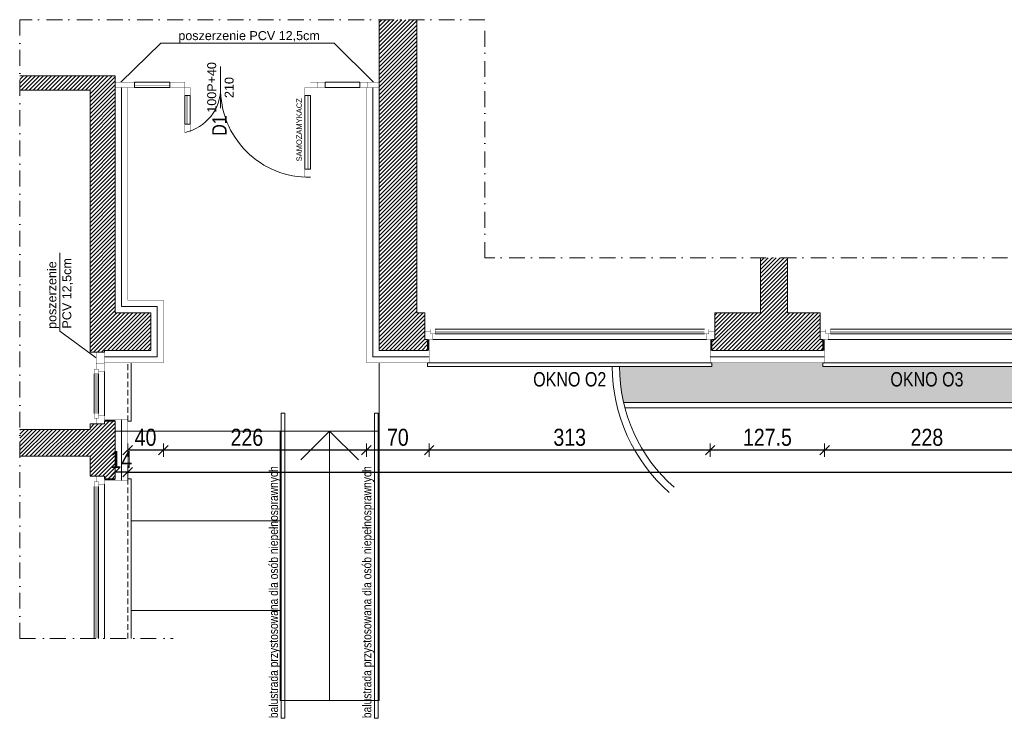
# Model space of a CAD drawing. Header units: millimetres. Extents: x 18880 to 99371, y -5529 to 27899.
# Tile 15 of 161: x 19161 to 20258, y 5893 to 6671. Entities that reach past the tile are written whole.
import ezdxf

# ---------------------------------------------------------------- set-up
doc = ezdxf.new("R2010")
doc.units = ezdxf.units.MM
doc.set_wipeout_variables(frame=1)
doc.linetypes.add('DASHED', pattern=[19.05, 12.7, -6.35])
doc.linetypes.add('Kropki i Kreski', pattern=[335.138881, 176.388884, -88.194442, 0, -70.555556])
for name, color, linetype, lineweight in [('AA_HATCH', 251, 'Continuous', 0), ('AA_IZOLACJA', 251, 'Continuous', 0), ('AA_OPIS', 2, 'Continuous', 0), ('AA_WIDOK', 254, 'Continuous', 0), ('AP wymiary', 40, 'Continuous', 0), ('K_SCIANY', 90, 'Continuous', 20)]:
    doc.layers.add(name, color=color, linetype=linetype, lineweight=lineweight)
doc.layers.add('Okna ArchiCADa', color=7, linetype='Continuous')
doc.styles.add('1', font='ARIALN.TTF')
doc.styles.add('ARIAL', font='arial.ttf')
doc.styles.add('Arial Narrow', font='txt')
doc.linetypes.add('STYROPIAN', pattern='A,0.000141,[1,styropian.shx,S=1,R=0,X=0,Y=0],-14.102004', length=14.102145)
doc.dimstyles.new('1_50', dxfattribs={"dimscale": 10, "dimtxt": 1.9, "dimasz": 0.005, "dimexe": 0, "dimexo": 0, "dimgap": 0.45, "dimtad": 1, "dimdec": 4, "dimrnd": 0.5, "dimdsep": 46, "dimtxsty": '1', "dimblk1": 'DIM01', "dimblk2": 'DIM01', "dimsah": 1, "dimcen": 2, "dimdle": 25, "dimse1": 1, "dimse2": 1, "dimclrd": 1, "dimclrt": 2, "dimadec": 0, "dimazin": 0, "dimtfac": 0.66665, "dimtdec": 4, "dimtix": 1, "dimtmove": 0, "dimatfit": 3, "dimldrblk": 'DIM01', "dimfxl": 0, "dimtolj": 1, "dimtzin": 0, "dimarcsym": 0})

# ---------------------------------------------------------------- blocks, each defined once
blk = doc.blocks.new('O1 rozwierane 12_74')
at = {"layer": 'AA_WIDOK', "color": 4}
blk.add_lwpolyline([(1160, 260), (1160, 300), (-1160, 300), (-1160, 260)], dxfattribs=at)
at = {"layer": 'AA_WIDOK', "linetype": 'DASHED', "ltscale": 0.5}
blk.add_lwpolyline([(1160, 260), (-1160, 260)], dxfattribs=at)
at = {"layer": 'AA_WIDOK', "color": 4, "const_width": 3}
for points in [[(-1190, -90), (-1190, 0)], [(1190, 0), (1190, -90)]]:
    blk.add_lwpolyline(points, dxfattribs=at)
at = {"color": 4}
blk.add_wipeout([(-1075, -115), (-1075, -65), (-1100, -65), (-1100, 0), (1100, 0), (1100, -65), (1075, -65), (1075, -115)], dxfattribs=at).dxf.layer = 'AA_WIDOK'
at = {"layer": 'AA_IZOLACJA', "linetype": 'STYROPIAN', "ltscale": 0.2}
for points in [[(-1150, 120), (-1150, 0)], [(1150, 120), (1150, 0)]]:
    blk.add_lwpolyline(points, dxfattribs=at)
at = {"layer": 'AA_WIDOK', "const_width": 3}
for points in [[(-1140, 260), (-1140, 0)], [(1140, 260), (1140, 0)]]:
    blk.add_lwpolyline(points, dxfattribs=at)
at = {"layer": 'AA_WIDOK', "color": 4, "const_width": 3}
for points in [[(-1190, 0), (-1100, 0)], [(-1100, 0), (-1100, -65)], [(1100, -65), (1100, 0)], [(1100, 0), (1190, 0)], [(-1125, -90), (-1190, -90)], [(-1100, -65), (-1125, -65)], [(-1125, -65), (-1125, -90)], [(-1125, -65), (-1075, -65)], [(-1125, -115), (-1125, -65)], [(-1075, -65), (-1075, -115)], [(1075, -80), (-1075, -80)], [(1075, -90), (-1075, -90)], [(1075, -100), (-1075, -100)], [(1075, -115), (1075, -65)], [(1075, -65), (1125, -65)], [(1125, -65), (1100, -65)], [(1125, -90), (1125, -65)], [(1125, -65), (1125, -115)], [(1190, -90), (1125, -90)], [(-1075, -115), (-1125, -115)], [(1125, -115), (1075, -115)]]:
    blk.add_lwpolyline(points, dxfattribs=at)
at = {"layer": 'AA_WIDOK', "color": 4}
for points in [[(-1100, 0), (1100, 0)], [(1075, -65), (-1075, -65)], [(1075, -115), (-1075, -115)], [(1075, -115), (-1075, -115)]]:
    blk.add_lwpolyline(points, dxfattribs=at)
blk = doc.blocks.new('O1 rozwierane 12_80')
at = {"layer": 'AA_WIDOK', "color": 4}
blk.add_lwpolyline([(1585, 260), (1585, 300), (-1585, 300), (-1585, 260)], dxfattribs=at)
at = {"layer": 'AA_WIDOK', "linetype": 'DASHED', "ltscale": 0.5}
blk.add_lwpolyline([(1585, 260), (-1585, 260)], dxfattribs=at)
at = {"layer": 'AA_WIDOK', "color": 4, "const_width": 3}
for points in [[(-1615, -90), (-1615, 0)], [(1615, 0), (1615, -90)]]:
    blk.add_lwpolyline(points, dxfattribs=at)
at = {"color": 4}
blk.add_wipeout([(-1500, -115), (-1500, -65), (-1525, -65), (-1525, 0), (1525, 0), (1525, -65), (1500, -65), (1500, -115)], dxfattribs=at).dxf.layer = 'AA_WIDOK'
at = {"layer": 'AA_IZOLACJA', "linetype": 'STYROPIAN', "ltscale": 0.2}
for points in [[(-1575, 120), (-1575, 0)], [(1575, 120), (1575, 0)]]:
    blk.add_lwpolyline(points, dxfattribs=at)
at = {"layer": 'AA_WIDOK', "const_width": 3}
for points in [[(-1565, 260), (-1565, 0)], [(1565, 260), (1565, 0)]]:
    blk.add_lwpolyline(points, dxfattribs=at)
at = {"layer": 'AA_WIDOK', "color": 4, "const_width": 3}
for points in [[(-1615, 0), (-1525, 0)], [(-1525, 0), (-1525, -65)], [(1525, -65), (1525, 0)], [(1525, 0), (1615, 0)], [(-1550, -90), (-1615, -90)], [(-1525, -65), (-1550, -65)], [(-1550, -65), (-1550, -90)], [(-1550, -65), (-1500, -65)], [(-1550, -115), (-1550, -65)], [(-1500, -65), (-1500, -115)], [(1500, -80), (-1500, -80)], [(1500, -90), (-1500, -90)], [(1500, -100), (-1500, -100)], [(1500, -115), (1500, -65)], [(1500, -65), (1550, -65)], [(1550, -65), (1525, -65)], [(1550, -90), (1550, -65)], [(1550, -65), (1550, -115)], [(1615, -90), (1550, -90)], [(-1500, -115), (-1550, -115)], [(1550, -115), (1500, -115)]]:
    blk.add_lwpolyline(points, dxfattribs=at)
at = {"layer": 'AA_WIDOK', "color": 4}
for points in [[(-1525, 0), (1525, 0)], [(1500, -65), (-1500, -65)], [(1500, -115), (-1500, -115)], [(1500, -115), (-1500, -115)]]:
    blk.add_lwpolyline(points, dxfattribs=at)
blk = doc.blocks.new('DIM01')
at = {"color": 2}
blk.add_line((-106, -106), (106, 106), dxfattribs=at)
blk.add_line((0, -150), (0, 150))
blk = doc.blocks.new('*D722')
at = {"layer": 'AP wymiary', "color": 1, "lineweight": -2, "transparency": 16777216}
blk.add_line((20285.4, 6191.8), (20057.5, 6191.8), dxfattribs=at)
at = {"layer": 'Defpoints', "color": 0, "transparency": 16777216}
for p in [(20057.4, 6298.2), (20285.4, 6298.8), (20057.4, 6191.8)]:
    blk.add_point(p, dxfattribs=at)
at = {"layer": 'AP wymiary', "color": 1, "lineweight": -2, "transparency": 16777216, "xscale": 0.05, "yscale": 0.05, "zscale": 0.05, "rotation": 180}
blk.add_blockref('DIM01', (20057.4, 6191.8), dxfattribs=at)
at = {"layer": 'AP wymiary', "color": 1, "lineweight": -2, "transparency": 16777216, "xscale": 0.05, "yscale": 0.05, "zscale": 0.05}
blk.add_blockref('DIM01', (20285.4, 6191.8), dxfattribs=at)
at = {"layer": 'AP wymiary', "color": 2, "transparency": 16777216, "insert": (20171.4, 6206), "char_height": 19, "attachment_point": 5, "style": '1'}
blk.add_mtext('\\A1;228', dxfattribs=at)
blk = doc.blocks.new('*D723')
at = {"layer": 'AP wymiary', "color": 1, "lineweight": -2, "transparency": 16777216}
blk.add_line((20057.4, 6191.8), (19930, 6191.8), dxfattribs=at)
at = {"layer": 'Defpoints', "color": 0, "transparency": 16777216}
for p in [(19929.9, 6299), (20057.4, 6298.2), (19929.9, 6191.8)]:
    blk.add_point(p, dxfattribs=at)
at = {"layer": 'AP wymiary', "color": 1, "lineweight": -2, "transparency": 16777216, "xscale": 0.05, "yscale": 0.05, "zscale": 0.05, "rotation": 180}
blk.add_blockref('DIM01', (19929.9, 6191.8), dxfattribs=at)
at = {"layer": 'AP wymiary', "color": 1, "lineweight": -2, "transparency": 16777216, "xscale": 0.05, "yscale": 0.05, "zscale": 0.05}
blk.add_blockref('DIM01', (20057.4, 6191.8), dxfattribs=at)
at = {"layer": 'AP wymiary', "color": 2, "transparency": 16777216, "insert": (19993.7, 6206), "char_height": 19, "attachment_point": 5, "style": '1'}
blk.add_mtext('\\A1;127.5', dxfattribs=at)
blk = doc.blocks.new('*D724')
at = {"layer": 'AP wymiary', "color": 1, "lineweight": -2, "transparency": 16777216}
blk.add_line((19929.9, 6191.8), (19617, 6191.8), dxfattribs=at)
at = {"layer": 'Defpoints', "color": 0, "transparency": 16777216}
for p in [(19929.9, 6299), (19616.9, 6296), (19616.9, 6191.8)]:
    blk.add_point(p, dxfattribs=at)
at = {"layer": 'AP wymiary', "color": 1, "lineweight": -2, "transparency": 16777216, "xscale": 0.05, "yscale": 0.05, "zscale": 0.05, "rotation": 180}
blk.add_blockref('DIM01', (19616.9, 6191.8), dxfattribs=at)
at = {"layer": 'AP wymiary', "color": 1, "lineweight": -2, "transparency": 16777216, "xscale": 0.05, "yscale": 0.05, "zscale": 0.05}
blk.add_blockref('DIM01', (19929.9, 6191.8), dxfattribs=at)
at = {"layer": 'AP wymiary', "color": 2, "transparency": 16777216, "insert": (19773.4, 6206), "char_height": 19, "attachment_point": 5, "style": '1'}
blk.add_mtext('\\A1;313', dxfattribs=at)
blk = doc.blocks.new('*D725')
at = {"layer": 'AP wymiary', "color": 1, "lineweight": -2, "transparency": 16777216}
blk.add_line((19616.9, 6191.8), (19547, 6191.8), dxfattribs=at)
at = {"layer": 'Defpoints', "color": 0, "transparency": 16777216}
for p in [(19546.9, 6289), (19616.9, 6296), (19546.9, 6191.8)]:
    blk.add_point(p, dxfattribs=at)
at = {"layer": 'AP wymiary', "color": 1, "lineweight": -2, "transparency": 16777216, "xscale": 0.05, "yscale": 0.05, "zscale": 0.05, "rotation": 180}
blk.add_blockref('DIM01', (19546.9, 6191.8), dxfattribs=at)
at = {"layer": 'AP wymiary', "color": 1, "lineweight": -2, "transparency": 16777216, "xscale": 0.05, "yscale": 0.05, "zscale": 0.05}
blk.add_blockref('DIM01', (19616.9, 6191.8), dxfattribs=at)
at = {"layer": 'AP wymiary', "color": 2, "transparency": 16777216, "insert": (19581.9, 6206), "char_height": 19, "attachment_point": 5, "style": '1'}
blk.add_mtext('\\A1;70', dxfattribs=at)
blk = doc.blocks.new('*D726')
at = {"layer": 'AP wymiary', "color": 1, "lineweight": -2, "transparency": 16777216}
blk.add_line((19546.9, 6191.8), (19320.7, 6191.8), dxfattribs=at)
at = {"layer": 'Defpoints', "color": 0, "transparency": 16777216}
for p in [(19320.7, 6289), (19546.9, 6289), (19320.7, 6191.8)]:
    blk.add_point(p, dxfattribs=at)
at = {"layer": 'AP wymiary', "color": 1, "lineweight": -2, "transparency": 16777216, "xscale": 0.05, "yscale": 0.05, "zscale": 0.05, "rotation": 180}
blk.add_blockref('DIM01', (19320.7, 6191.8), dxfattribs=at)
at = {"layer": 'AP wymiary', "color": 1, "lineweight": -2, "transparency": 16777216, "xscale": 0.05, "yscale": 0.05, "zscale": 0.05}
blk.add_blockref('DIM01', (19546.9, 6191.8), dxfattribs=at)
at = {"layer": 'AP wymiary', "color": 2, "transparency": 16777216, "insert": (19413.7, 6206), "char_height": 19, "attachment_point": 5, "style": '1'}
blk.add_mtext('\\A1;226', dxfattribs=at)
blk = doc.blocks.new('*D727')
at = {"layer": 'AP wymiary', "color": 1, "lineweight": -2, "transparency": 16777216}
blk.add_line((19320.6, 6191.8), (19281, 6191.8), dxfattribs=at)
at = {"layer": 'Defpoints', "color": 0, "transparency": 16777216}
for p in [(19320.7, 6289), (19280.9, 6191.8), (19280.9, 6190)]:
    blk.add_point(p, dxfattribs=at)
at = {"layer": 'AP wymiary', "color": 1, "lineweight": -2, "transparency": 16777216, "xscale": 0.05, "yscale": 0.05, "zscale": 0.05, "rotation": 180}
blk.add_blockref('DIM01', (19280.9, 6191.8), dxfattribs=at)
at = {"layer": 'AP wymiary', "color": 1, "lineweight": -2, "transparency": 16777216, "xscale": 0.05, "yscale": 0.05, "zscale": 0.05}
blk.add_blockref('DIM01', (19320.7, 6191.8), dxfattribs=at)
at = {"layer": 'AP wymiary', "color": 2, "transparency": 16777216, "insert": (19300.8, 6206), "char_height": 19, "attachment_point": 5, "style": '1'}
blk.add_mtext('\\A1;40', dxfattribs=at)
blk = doc.blocks.new('*D728')
at = {"layer": 'AP wymiary', "color": 1, "lineweight": -2, "transparency": 16777216}
for p, q in [((19266.9, 6167.3), (19266.8, 6167.3)), ((19280.9, 6167.3), (19266.9, 6167.3)), ((19281, 6167.3), (19281, 6167.3))]:
    blk.add_line(p, q, dxfattribs=at)
at = {"layer": 'Defpoints', "color": 0, "transparency": 16777216}
for p in [(19266.9, 6191.8), (19280.9, 6190), (19266.9, 6167.3)]:
    blk.add_point(p, dxfattribs=at)
at = {"layer": 'AP wymiary', "color": 1, "lineweight": -2, "transparency": 16777216, "xscale": 0.05, "yscale": 0.05, "zscale": 0.05}
blk.add_blockref('DIM01', (19266.9, 6167.3), dxfattribs=at)
at = {"layer": 'AP wymiary', "color": 1, "lineweight": -2, "transparency": 16777216, "xscale": 0.05, "yscale": 0.05, "zscale": 0.05, "rotation": 180}
blk.add_blockref('DIM01', (19280.9, 6167.3), dxfattribs=at)
at = {"layer": 'AP wymiary', "color": 2, "transparency": 16777216, "insert": (19273.9, 6181.3), "char_height": 19, "attachment_point": 5, "style": '1'}
blk.add_mtext('\\A1;14', dxfattribs=at)
blk = doc.blocks.new('*D729')
at = {"layer": 'AP wymiary', "color": 1, "lineweight": -2, "transparency": 16777216}
blk.add_line((19281, 6167.3), (24254.9, 6167.3), dxfattribs=at)
at = {"layer": 'Defpoints', "color": 0, "transparency": 16777216}
for p in [(24254.9, 6217.7), (19280.9, 6171.2), (24254.9, 6167.3)]:
    blk.add_point(p, dxfattribs=at)
at = {"layer": 'AP wymiary', "color": 1, "lineweight": -2, "transparency": 16777216, "xscale": 0.05, "yscale": 0.05, "zscale": 0.05, "rotation": 180}
blk.add_blockref('DIM01', (19280.9, 6167.3), dxfattribs=at)
at = {"layer": 'AP wymiary', "color": 1, "lineweight": -2, "transparency": 16777216, "xscale": 0.05, "yscale": 0.05, "zscale": 0.05}
blk.add_blockref('DIM01', (24254.9, 6167.3), dxfattribs=at)
at = {"layer": 'AP wymiary', "color": 2, "transparency": 16777216, "insert": (21767.9, 6181.5), "char_height": 19, "attachment_point": 5, "style": '1'}
blk.add_mtext('\\A1;4974', dxfattribs=at)

msp = doc.modelspace()

# ---------------------------------------------------------------- hatches: boundary and pattern name
at = {"layer": 'AA_HATCH'}
h = msp.add_hatch(dxfattribs=at)
h.set_pattern_fill('ANSI31', color=256)
h.set_pattern_definition([(45, (-97.541, 354.6473), (-2.24506403, 2.24506403), [])])
h.paths.add_polyline_path([(19266.93442, 6214.95839), (19266.93442, 6223.95839), (19254.93442, 6223.95839), (19254.93442, 6220.95839), (19245.93442, 6220.95839), (19238.93442, 6220.95839), (19238.93442, 6214.95839), (19160.57867, 6214.95839), (19160.57867, 6184.95839), (19238.93442, 6184.95839), (19238.93442, 6162.95839), (19245.93442, 6162.95839), (19254.93442, 6162.95839), (19254.93442, 6159.95839), (19266.93442, 6159.95839), (19266.93442, 6184.95839)])
h.paths.add_polyline_path([(19266.93442, 6602.95839), (19266.93442, 6608.95839), (19255.43442, 6608.95839), (19238.93442, 6608.95839), (19160.57867, 6608.95839), (19160.57867, 6592.95839), (19238.93442, 6592.95839), (19238.93442, 6300.95839), (19245.93442, 6300.95839), (19254.93442, 6300.95839), (19254.93442, 6302.95839), (19266.93442, 6302.95839), (19306.69925, 6302.95839), (19306.69925, 6344.95839), (19266.93442, 6344.95839), (19266.93442, 6583.95839), (19266.93442, 6595.95839)])
h.paths.add_polyline_path([(19602.93442, 6671.49702), (19560.93442, 6671.49702), (19560.93442, 6302.95839), (19614.93442, 6302.95839), (19614.93442, 6314.95839), (19611.93442, 6314.95839), (19611.93442, 6323.95839), (19611.93442, 6344.95839), (19602.93442, 6344.95839)])
h.paths.add_polyline_path([(20052.43442, 6344.95839), (20015.93442, 6344.95839), (20015.93442, 6406.09797), (19985.93442, 6406.09797), (19985.93442, 6344.95839), (19934.93442, 6344.95839), (19934.93442, 6323.95839), (19934.93442, 6314.95839), (19931.93442, 6314.95839), (19931.93442, 6302.95839), (20055.43442, 6302.95839), (20055.43442, 6314.95839), (20052.43442, 6314.95839), (20052.43442, 6323.95839)])
h.paths.add_polyline_path([(20378.93442, 6344.95839), (20330.93442, 6344.95839), (20330.93442, 6406.09797), (20317.93442, 6406.09797), (20317.93442, 6344.95839), (20290.43442, 6344.95839), (20290.43442, 6323.95839), (20290.43442, 6314.95839), (20287.43442, 6314.95839), (20287.43442, 6302.95839), (20381.93442, 6302.95839), (20381.93442, 6314.95839), (20378.93442, 6314.95839), (20378.93442, 6323.95839)])
h.paths.add_polyline_path([(20740.93442, 6344.95839), (20732.93442, 6344.95839), (20732.93442, 6406.09797), (20719.93442, 6406.09797), (20719.93442, 6344.95839), (20701.93442, 6344.95839), (20701.93442, 6323.95839), (20701.93442, 6314.95839), (20698.93442, 6314.95839), (20698.93442, 6302.95839), (20743.93442, 6302.95839), (20743.93442, 6314.95839), (20740.93442, 6314.95839), (20740.93442, 6323.95839)])
h.paths.add_polyline_path([(21154.93442, 6323.95839), (21154.93442, 6344.95839), (21138.93442, 6344.95839), (21138.93442, 6406.09797), (21125.93442, 6406.09797), (21125.93442, 6344.95839), (21063.93442, 6344.95839), (21063.93442, 6323.95839), (21063.93442, 6314.95839), (21060.93442, 6314.95839), (21060.93442, 6302.95839), (21157.93442, 6302.95839), (21157.93442, 6314.95839), (21154.93442, 6314.95839)])
h.paths.add_polyline_path([(21713.93442, 6314.95839), (21710.93442, 6314.95839), (21710.93442, 6323.95839), (21710.93442, 6344.95839), (21563.93442, 6344.95839), (21563.93442, 6406.09797), (21536.93442, 6406.09797), (21536.93442, 6344.95839), (21477.93442, 6344.95839), (21477.93442, 6323.95839), (21477.93442, 6314.95839), (21474.93442, 6314.95839), (21474.93442, 6302.95839), (21713.93442, 6302.95839)])
h.paths.add_polyline_path([(22182.93442, 6323.95839), (22182.93442, 6344.95839), (22126.93442, 6344.95839), (22126.93442, 6406.09797), (22113.93442, 6406.09797), (22113.93442, 6344.95839), (22094.93442, 6344.95839), (22094.93442, 6323.95839), (22094.93442, 6314.95839), (22091.93442, 6314.95839), (22091.93442, 6302.95839), (22185.93442, 6302.95839), (22185.93442, 6314.95839), (22182.93442, 6314.95839)])
h.paths.add_polyline_path([(22590.43442, 6323.95839), (22590.43442, 6344.95839), (22532.93442, 6344.95839), (22532.93442, 6406.09797), (22519.93442, 6406.09797), (22519.93442, 6344.95839), (22505.93442, 6344.95839), (22505.93442, 6323.95839), (22505.93442, 6314.95839), (22502.93442, 6314.95839), (22502.93442, 6302.95839), (22593.43442, 6302.95839), (22593.43442, 6314.95839), (22590.43442, 6314.95839)])
h.paths.add_polyline_path([(22914.43442, 6344.95839), (22863.93442, 6344.95839), (22863.93442, 6406.09797), (22850.93442, 6406.09797), (22850.93442, 6344.95839), (22828.43442, 6344.95839), (22828.43442, 6323.95839), (22828.43442, 6314.95839), (22825.43442, 6314.95839), (22825.43442, 6302.95839), (22917.43442, 6302.95839), (22917.43442, 6314.95839), (22914.43442, 6314.95839), (22914.43442, 6323.95839)])
h.paths.add_polyline_path([(23263.43442, 6323.95839), (23263.43442, 6344.95839), (23190.93442, 6344.95839), (23190.93442, 6406.09797), (23177.93442, 6406.09797), (23177.93442, 6344.95839), (23152.43442, 6344.95839), (23152.43442, 6323.95839), (23152.43442, 6314.95839), (23149.43442, 6314.95839), (23149.43442, 6302.95839), (23266.43442, 6302.95839), (23266.43442, 6314.95839), (23263.43442, 6314.95839)])
h.paths.add_polyline_path([(23641.43442, 6323.95839), (23641.43442, 6344.95839), (23570.93442, 6344.95839), (23570.93442, 6406.09797), (23557.93442, 6406.09797), (23557.93442, 6344.95839), (23501.43442, 6344.95839), (23501.43442, 6323.95839), (23501.43442, 6314.95839), (23498.43442, 6314.95839), (23498.43442, 6302.95839), (23644.43442, 6302.95839), (23644.43442, 6314.95839), (23641.43442, 6314.95839)])

# ---------------------------------------------------------------- linework, layer by layer
for points in [[(19833.42438, 6244.95839), (24210.93442, 6244.95839), (24210.93442, 6158.67273)], [(19834.90747, 6238.95839), (24204.93442, 6238.95839), (24204.93442, 6158.67273)]]:
    msp.add_lwpolyline(points, dxfattribs=at)
at = {"layer": 'AA_IZOLACJA', "linetype": 'STYROPIAN', "ltscale": 1.4}
for points in [[(19273.93442, 6595.95839), (19273.93442, 6351.95839), (19313.69925, 6351.95839), (19313.69925, 6295.95839), (19254.93442, 6295.95839)], [(19273.93442, 6157.95839), (19273.93442, 6225.95839)]]:
    msp.add_lwpolyline(points, dxfattribs=at)
at = {"layer": 'AA_IZOLACJA', "linetype": 'STYROPIAN', "ltscale": 0.2}
for points in [[(19266.93442, 6224.95839), (19254.93442, 6224.95839)], [(19266.93442, 6158.95839), (19254.93442, 6158.95839)], [(19266.93442, 6158.95839), (19254.93442, 6158.95839)]]:
    msp.add_lwpolyline(points, dxfattribs=at)
at = {"layer": 'AA_OPIS', "linetype": 'Continuous'}
msp.add_line((19384.43442, 6572.75846), (19384.43442, 6619.15832), dxfattribs=at)
for points in [[(19554.68442, 6601.95839), (19510.8682, 6645.43838), (19318.00064, 6645.43838), (19273.18442, 6601.95839)], [(19245.93442, 6294.70839), (19205.45443, 6324.26521), (19205.45443, 6411.66181)]]:
    msp.add_lwpolyline(points, dxfattribs=at)
at = {"layer": 'AA_WIDOK'}
for p, q in [((19560.93442, 6288.95839), (19560.93442, 6212.95839)), ((19560.93442, 6212.95839), (19266.93442, 6212.95839)), ((19450.93442, 6212.95839), (19450.93442, 5912.95839)), ((19505.93442, 6212.95839), (19473.93253, 6180.9565)), ((19505.93442, 6212.95839), (19537.93631, 6180.9565)), ((19505.93442, 6212.95839), (19505.93442, 5912.95839)), ((19560.93442, 6212.95839), (19560.93442, 5912.95839)), ((19450.93442, 6112.95839), (19284.93442, 6112.95839)), ((19450.93442, 6012.95839), (19284.93442, 6012.95839)), ((19560.93442, 5912.95839), (19450.93442, 5912.95839))]:
    msp.add_line(p, q, dxfattribs=at)
at = {"layer": 'AA_WIDOK', "const_width": 0.3}
for points in [[(19280.93442, 6595.95839), (19280.93442, 6358.95839), (19320.69925, 6358.95839), (19320.69925, 6288.95839), (19254.93442, 6288.95839)], [(19280.93442, 6225.95839), (19254.93442, 6225.95839)], [(19280.93442, 6157.95839), (19280.93442, 6225.95839)], [(19280.93442, 6157.95839), (19254.93442, 6157.95839)], [(19280.93442, 6157.95839), (19254.93442, 6157.95839)]]:
    msp.add_lwpolyline(points, dxfattribs=at)
at = {"layer": 'AA_WIDOK', "color": 4, "const_width": 0.3}
for points in [[(19266.93442, 6595.95839), (19279.43442, 6595.95839), (19279.43442, 6601.95839), (19266.93442, 6601.95839)], [(19279.43442, 6595.95839), (19288.43442, 6595.95839), (19288.43442, 6601.95839), (19279.43442, 6601.95839)], [(19288.43442, 6599.45839), (19327.93442, 6599.45839), (19327.93442, 6598.45839), (19288.43442, 6598.45839)], [(19327.93442, 6595.95839), (19336.93442, 6595.95839), (19336.93442, 6601.95839), (19327.93442, 6601.95839)], [(19336.93442, 6601.95839), (19344.43442, 6601.95839), (19344.43442, 6595.95839), (19336.93442, 6595.95839)], [(19344.43442, 6595.95839), (19344.43442, 6586.95839), (19350.43442, 6586.95839), (19350.43442, 6595.95839)], [(19484.43442, 6595.95839), (19484.43442, 6586.95839), (19478.43442, 6586.95839), (19478.43442, 6595.95839)], [(19491.93442, 6601.95839), (19484.43442, 6601.95839), (19484.43442, 6595.95839), (19491.93442, 6595.95839)], [(19500.93442, 6595.95839), (19491.93442, 6595.95839), (19491.93442, 6601.95839), (19500.93442, 6601.95839)], [(19548.43442, 6595.95839), (19539.43442, 6595.95839), (19539.43442, 6601.95839), (19548.43442, 6601.95839)], [(19560.93442, 6595.95839), (19548.43442, 6595.95839), (19548.43442, 6601.95839), (19560.93442, 6601.95839)], [(19347.93442, 6586.95839), (19347.93442, 6554.95839), (19346.93442, 6554.95839), (19346.93442, 6586.95839)], [(19480.93442, 6586.95839), (19480.93442, 6504.95839), (19481.93442, 6504.95839), (19481.93442, 6586.95839)], [(19344.43442, 6554.95839), (19344.43442, 6545.95839), (19350.43442, 6545.95839), (19350.43442, 6554.95839)], [(19484.43442, 6504.95839), (19484.43442, 6495.95839), (19478.43442, 6495.95839), (19478.43442, 6504.95839)], [(19254.93442, 6288.45839), (19254.93442, 6300.95839), (19245.93442, 6300.95839), (19245.93442, 6288.45839)]]:
    msp.add_lwpolyline(points, close=True, dxfattribs=at)
at = {"layer": 'AA_WIDOK', "color": 4}
for points in [[(19288.43442, 6601.95839), (19327.93442, 6601.95839), (19327.93442, 6595.95839), (19288.43442, 6595.95839)], [(19539.43442, 6601.95839), (19500.93442, 6601.95839), (19500.93442, 6595.95839), (19539.43442, 6595.95839)], [(19350.43442, 6586.95839), (19350.43442, 6554.95839), (19344.43442, 6554.95839), (19344.43442, 6586.95839)], [(19478.43442, 6586.95839), (19478.43442, 6504.95839), (19484.43442, 6504.95839), (19484.43442, 6586.95839)]]:
    msp.add_lwpolyline(points, close=True, dxfattribs=at)
at = {"layer": 'AA_WIDOK', "color": 4, "const_width": 0.3}
for points in [[(19245.93442, 6288.45839), (19254.93442, 6288.45839)], [(19254.93442, 6220.95839), (19245.93442, 6220.95839)], [(19243.43442, 6151.45839), (19243.43442, 6156.45839)], [(19243.43442, 6156.45839), (19248.43442, 6156.45839)], [(19245.93442, 6156.45839), (19245.93442, 6162.95839)], [(19245.93442, 6162.95839), (19254.93442, 6162.95839)], [(19248.43442, 6156.45839), (19245.93442, 6156.45839)], [(19248.43442, 6153.95839), (19248.43442, 6156.45839)], [(19248.43442, 6156.45839), (19248.43442, 6151.45839)], [(19254.93442, 6162.95839), (19254.93442, 6153.95839)], [(19248.43442, 6151.45839), (19243.43442, 6151.45839)], [(19244.93442, 5981.99764), (19244.93442, 6151.45839)], [(19245.93442, 5981.99764), (19245.93442, 6151.45839)], [(19246.93442, 5981.99764), (19246.93442, 6151.45839)], [(19254.93442, 6153.95839), (19248.43442, 6153.95839)]]:
    msp.add_lwpolyline(points, dxfattribs=at)
at = {"layer": 'AA_WIDOK', "linetype": 'DASHED', "ltscale": 0.5}
for points in [[(19280.93442, 6223.95839), (19280.93442, 6288.95839)], [(19280.93442, 5981.99764), (19280.93442, 6159.95839)]]:
    msp.add_lwpolyline(points, dxfattribs=at)
at = {"layer": 'AA_WIDOK', "color": 4}
for points in [[(19280.93442, 6223.95839), (19284.93442, 6223.95839), (19284.93442, 6288.95839)], [(19284.93442, 5981.99764), (19284.93442, 6159.95839), (19280.93442, 6159.95839)], [(19243.43442, 5981.99764), (19243.43442, 6151.45839)], [(19243.43442, 5981.99764), (19243.43442, 6151.45839)], [(19248.43442, 5981.99764), (19248.43442, 6151.45839)], [(19254.93442, 6153.95839), (19254.93442, 5981.99764)]]:
    msp.add_lwpolyline(points, dxfattribs=at)
for centre, radius, start, end in [((19334.46882, 6594.93087), 49.97616, 281.50228717, 1.17809632), ((19482.55104, 6594.075), 98.13469, 178.90032138, 271.09967862)]:
    msp.add_arc(centre, radius, start, end, dxfattribs=at)
at = {"layer": 'AP wymiary'}
for points in [[(19451.93442, 5892.95839), (19451.93442, 6232.95839), (19455.93442, 6232.95839), (19455.93442, 5892.95839)], [(19559.93442, 5892.95839), (19559.93442, 6232.95839), (19555.93442, 6232.95839), (19555.93442, 5892.95839)]]:
    msp.add_lwpolyline(points, close=True, dxfattribs=at)
at = {"layer": 'K_SCIANY'}
for points in [[(19560.93442, 6671.49702), (19560.93442, 6302.95839), (19614.93442, 6302.95839), (19614.93442, 6314.95839), (19611.93442, 6314.95839), (19611.93442, 6323.95839), (19611.93442, 6344.95839), (19602.93442, 6344.95839), (19602.93442, 6671.49702)], [(19160.57867, 6592.95839), (19238.93442, 6592.95839), (19238.93442, 6300.95839), (19245.93442, 6300.95839), (19254.93442, 6300.95839), (19254.93442, 6302.95839), (19266.93442, 6302.95839), (19266.93442, 6302.95839), (19306.69925, 6302.95839), (19306.69925, 6344.95839), (19266.93442, 6344.95839), (19266.93442, 6583.95839), (19266.93442, 6583.95839), (19266.93442, 6595.95839), (19266.93442, 6595.95839), (19266.93442, 6602.95839), (19266.93442, 6608.95839), (19255.43442, 6608.95839), (19238.93442, 6608.95839), (19160.57867, 6608.95839)], [(19560.93442, 6602.95839), (19560.93442, 6608.95839)], [(19560.93442, 6595.95839), (19560.93442, 6602.95839)], [(19560.93442, 6583.95839), (19560.93442, 6595.95839)], [(19560.93442, 6595.95839), (19560.93442, 6595.95839)], [(19560.93442, 6583.95839), (19560.93442, 6583.95839)], [(19985.93442, 6406.09797), (19985.93442, 6344.95839), (19934.93442, 6344.95839), (19934.93442, 6323.95839), (19934.93442, 6314.95839), (19931.93442, 6314.95839), (19931.93442, 6302.95839), (20055.43442, 6302.95839), (20055.43442, 6314.95839), (20052.43442, 6314.95839), (20052.43442, 6323.95839), (20052.43442, 6344.95839), (20015.93442, 6344.95839), (20015.93442, 6406.09797)], [(19160.57867, 6184.95839), (19238.93442, 6184.95839), (19238.93442, 6162.95839), (19245.93442, 6162.95839), (19254.93442, 6162.95839), (19254.93442, 6159.95839), (19266.93442, 6159.95839), (19266.93442, 6184.95839), (19266.93442, 6214.95839), (19266.93442, 6223.95839), (19254.93442, 6223.95839), (19254.93442, 6220.95839), (19245.93442, 6220.95839), (19238.93442, 6220.95839), (19238.93442, 6214.95839), (19160.57867, 6214.95839)]]:
    msp.add_lwpolyline(points, dxfattribs=at)

# ---------------------------------------------------------------- texts
at = {"layer": 'AA_OPIS', "linetype": 'Continuous', "insert": (19416.15504, 6645.72485), "char_height": 10, "attachment_point": 8, "style": 'ARIAL'}
msp.add_mtext('poszerzenie PCV 12,5cm', dxfattribs=at)
at = {"layer": 'AA_OPIS', "linetype": 'Continuous', "attachment_point": 8, "rotation": 90, "style": 'ARIAL'}
for s, insert, char_height in [('100P+40', (19379.64438, 6596.02661), 10), ('210', (19399.07659, 6595.90248), 10), ('SAMOZAMYKACZ', (19475.06052, 6548.80117), 6), ('poszerzenie\\P PCV 12,5cm', (19219.96008, 6364.5744), 10)]:
    msp.add_mtext(s, dxfattribs=dict(at, insert=insert, char_height=char_height))
at = {"layer": 'AA_OPIS', "rotation": 90}
for s, insert, char_height, width, attachment_point, style in [('{\\W0.8;D1}', (19375.07982, 6553.54276), 16, 44.2663591, 2, 'ARIAL'), ('\\pxqc;{\\fArial Narrow|b0|i0|c238|p34;\\C2;balustrada przystosowana dla osób niepełnosprawnych}', (19438.41932, 5883.5293), 10, 299.9998938, 1, 'Arial Narrow'), ('\\pxqc;{\\fArial Narrow|b0|i0|c238|p34;\\C2;balustrada przystosowana dla osób niepełnosprawnych}', (19542.41932, 5883.5293), 10, 299.9998938, 1, 'Arial Narrow')]:
    msp.add_mtext(s, dxfattribs=dict(at, insert=insert, char_height=char_height, width=width, attachment_point=attachment_point, style=style))
at = {"layer": 'AA_OPIS', "char_height": 16, "width": 300, "attachment_point": 2, "style": 'ARIAL'}
for s, insert in [('{\\W0.8;OKNO O2}', (19773.43442, 6278.74678)), ('{\\W0.8;OKNO O3}', (20171.43442, 6278.74678))]:
    msp.add_mtext(s, dxfattribs=dict(at, insert=insert))

# ---------------------------------------------------------------- dimensions: what is measured, and where the dimension line sits
at = {"layer": 'AP wymiary'}
for base, p1, p2, picture, middle in [((19280.93442, 6191.7584), (19320.69925, 6288.95839), (19280.93442, 6190.04209), '*D727', (19300.81684, 6205.95929)), ((19266.93442, 6167.28035), (19280.93442, 6190.04209), (19266.93442, 6191.7584), '*D728', (19273.93442, 6181.31923))]:
    dim = msp.add_linear_dim(base=base, p1=p1, p2=p2, dimstyle='1_50', override={"dimtmove": 1}, dxfattribs=at)
    dim.commit()
    dim.dimension.update_dxf_attribs({"geometry": picture, "text_midpoint": middle})
dim = msp.add_linear_dim(base=(19320.69925, 6191.7584), p1=(19546.93442, 6288.95839), p2=(19320.69925, 6288.95839), dimstyle='1_50', override={"dimtmove": 1}, dxfattribs=at)
dim.commit()
dim.dimension.update_dxf_attribs({"geometry": '*D726', "text_midpoint": (19413.68182, 6191.7584), "dimtype": 160})
dim = msp.add_linear_dim(base=(24254.93442, 6167.28035), p1=(19280.93442, 6171.15293), p2=(24254.93442, 6217.73211), dimstyle='1_50', dxfattribs=at)
dim.commit()
dim.dimension.update_dxf_attribs({"geometry": '*D729', "text_midpoint": (21767.93442, 6181.48124)})

# ---------------------------------------------------------------- next in the draw order: block references
at = {"layer": 'Okna ArchiCADa', "linetype": 'Continuous', "xscale": 0.1, "yscale": 0.1, "zscale": 0.1, "rotation": 180}
for name, p in [('O1 rozwierane 12_80', (19773.43442, 6314.95839)), ('O1 rozwierane 12_74', (20171.43442, 6314.95839))]:
    msp.add_blockref(name, p, dxfattribs=at)

# ---------------------------------------------------------------- next in the draw order: wipeouts: each hides what was drawn before it
at = {"color": 4}
msp.add_wipeout([(19243.43442, 6276.95839), (19248.43442, 6276.95839), (19248.43442, 6279.45839), (19254.93442, 6279.45839), (19254.93442, 6229.95839), (19248.43442, 6229.95839), (19248.43442, 6232.45839), (19243.43442, 6232.45839)], dxfattribs=at).dxf.layer = 'AA_WIDOK'

# ---------------------------------------------------------------- next in the draw order: hatches: boundary and pattern name
at = {"layer": 'AA_HATCH'}
h = msp.add_hatch(dxfattribs=at)
h.set_pattern_fill('AR-CONC', color=256, scale=0.1)
h.set_pattern_definition([(50, (-97.541, 354.647), (18.218467, -1.593909), [1.905, -20.955]), (355, (-97.541, 354.647), (-3.524342, 19.105685), [1.524, -16.764058]), (100.451445, (-96.023, 354.514), (14.694125, 17.511775), [1.619001, -17.809024]), (46.1842, (-97.54, 359.727), (27.107904, -4.204233), [2.8575, -31.4325]), (96.63556, (-95.282, 359.377), (23.740413, 24.742612), [2.428502, -26.71356]), (351.18415, (-97.54, 359.727), (23.740413, 24.742612), [2.285997, -25.145973]), (21, (-95.001, 358.457), (15.161439, -10.22652), [1.905, -20.955]), (326, (-95.001, 358.457), (6.180203, 18.418797), [1.524, -16.764]), (71.451445, (-93.738, 357.605), (21.341642, 8.192277), [1.619001, -17.808994]), (37.5, (-97.541, 354.647), (0.3088603, 8.4555039), [0, -16.5608, 0, -17.018, 0, -16.8275]), (7.5, (-97.541, 354.647), (6.6819663, 10.0180575), [0, -9.7028, 0, -16.1798, 0, -6.4135]), (327.5, (-103.205, 354.647), (13.5590595, -0.5728744), [0, -6.35, 0, -19.812, 0, -26.289]), (317.5, (-105.745, 354.647), (14.812918, 2.542649), [0, -8.255, 0, -13.1572, 0, -18.669])])
h.paths.add_polyline_path([(20346.12068, 6275.27324, -0.5130675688), (20338.2026, 6280.95839, -0.4142135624), (20344.2026, 6286.95839), (20287.43442, 6288.89033), (20287.43442, 6284.95839), (20055.43442, 6284.95839), (20055.43442, 6288.95839), (19931.93442, 6288.95839), (19931.93442, 6284.95839), (19828.90365, 6284.95839, 0.0563298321), (19833.42438, 6244.95839), (20356.34842, 6244.95839)])
h.paths.add_polyline_path([(21606.4693, 6275.27324, -0.5130675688), (21598.55122, 6280.95839, -0.4142135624), (21604.55122, 6286.95839), (21474.93442, 6288.928), (21474.93442, 6284.95839), (21157.93442, 6284.95839), (21157.93442, 6288.95839), (21060.93442, 6288.95839), (21060.93442, 6284.95839), (20743.93442, 6284.95839), (20743.93442, 6288.95839), (20698.93442, 6288.95839), (20698.93442, 6284.95839), (20381.93442, 6284.95839), (20381.93442, 6288.95839), (20344.2026, 6286.95839, -0.4142135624), (20350.2026, 6280.95839, -0.3218180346), (20346.12068, 6275.27324), (20356.34842, 6244.95839), (21616.69704, 6244.95839)])
h.paths.add_polyline_path([(22893.98886, 6275.27324, -0.5130675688), (22886.07079, 6280.95839, -0.4142135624), (22892.07079, 6286.95839), (22825.43442, 6288.90011), (22825.43442, 6284.95839), (22593.43442, 6284.95839), (22593.43442, 6288.95839), (22502.93442, 6288.95839), (22502.93442, 6284.95839), (22185.93442, 6284.95839), (22185.93442, 6288.95839), (22091.93442, 6288.95839), (22091.93442, 6284.95839), (21713.93442, 6284.95839), (21713.93442, 6288.95839), (21604.55122, 6286.95839, -0.4142135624), (21610.55122, 6280.95839, -0.3218180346), (21606.4693, 6275.27324), (21616.69704, 6244.95839), (22904.2166, 6244.95839)])
h.paths.add_polyline_path([(24206.18314, 6275.27324, -0.3218180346), (24202.10121, 6280.95839, -0.4142135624), (24208.10121, 6286.95839), (24193.43442, 6288.71839), (24193.43442, 6284.95839), (23961.43442, 6284.95839), (23961.43442, 6288.95839), (23876.43442, 6288.95839), (23876.43442, 6284.95839), (23644.43442, 6284.95839), (23644.43442, 6288.95839), (23498.43442, 6288.95839), (23498.43442, 6284.95839), (23266.43442, 6284.95839), (23266.43442, 6288.95839), (23149.43442, 6288.95839), (23149.43442, 6284.95839), (22917.43442, 6284.95839), (22917.43442, 6288.95839), (22892.07079, 6286.95839, -0.4142135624), (22898.07079, 6280.95839, -0.3218180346), (22893.98886, 6275.27324), (22904.2166, 6244.95839), (24195.9554, 6244.95839)])
h.paths.add_polyline_path([(24254.93442, 6288.95839), (24208.10121, 6286.95839, -0.4142135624), (24214.10121, 6280.95839, -0.5130675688), (24206.18314, 6275.27324), (24195.9554, 6244.95839), (24210.93442, 6244.95839), (24210.93442, 6158.67273), (24250.93442, 6158.67273), (24250.93442, 6210.45839), (24254.93442, 6210.45839)])
h.paths.add_polyline_path([(20126.66825, 6253.72632), (20216.1482, 6253.72632), (20216.1482, 6286.69767), (20126.66825, 6286.69767)], flags=24)
h.paths.add_polyline_path([(21271.73374, 6249.72632), (21361.21368, 6249.72632), (21361.21368, 6282.69767), (21271.73374, 6282.69767)], flags=24)
h.paths.add_polyline_path([(20857.73374, 6249.72632), (20947.21368, 6249.72632), (20947.21368, 6282.69767), (20857.73374, 6282.69767)], flags=24)
h.paths.add_polyline_path([(20495.73374, 6249.72632), (20585.21368, 6249.72632), (20585.21368, 6282.69767), (20495.73374, 6282.69767)], flags=24)
h.paths.add_polyline_path([(22299.73374, 6249.72632), (22389.21368, 6249.72632), (22389.21368, 6282.69767), (22299.73374, 6282.69767)], flags=24)
h.paths.add_polyline_path([(21859.40372, 6253.72632), (21948.88367, 6253.72632), (21948.88367, 6286.69767), (21859.40372, 6286.69767)], flags=24)
h.paths.add_polyline_path([(22664.66825, 6253.72632), (22754.1482, 6253.72632), (22754.1482, 6286.69767), (22664.66825, 6286.69767)], flags=24)
h.paths.add_polyline_path([(24032.66825, 6253.72632), (24122.1482, 6253.72632), (24122.1482, 6286.69767), (24032.66825, 6286.69767)], flags=24)
h.paths.add_polyline_path([(23715.66825, 6253.72632), (23805.1482, 6253.72632), (23805.1482, 6286.69767), (23715.66825, 6286.69767)], flags=24)
h.paths.add_polyline_path([(23337.66825, 6253.72632), (23427.1482, 6253.72632), (23427.1482, 6286.69767), (23337.66825, 6286.69767)], flags=24)
h.paths.add_polyline_path([(22988.66825, 6253.72632), (23078.1482, 6253.72632), (23078.1482, 6286.69767), (22988.66825, 6286.69767)], flags=24)

# ---------------------------------------------------------------- next in the draw order: linework, layer by layer
for points in [[(19820.90365, 6284.95839, 0.21544649), (19884.39551, 6144.44845, 0.3775362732)], [(19828.90365, 6284.95839, 0.21544649), (19889.68251, 6150.45241, 0.21544649)]]:
    msp.add_lwpolyline(points, format="xyb", dxfattribs=at)
at = {"layer": 'AA_IZOLACJA', "linetype": 'STYROPIAN', "ltscale": 1.4}
for points in [[(19553.93442, 6595.95839), (19553.93442, 6295.95839), (19616.93442, 6295.95839)], [(19929.93442, 6295.95839), (20057.43442, 6295.95839)]]:
    msp.add_lwpolyline(points, dxfattribs=at)
at = {"layer": 'AA_OPIS', "linetype": 'Kropki i Kreski', "ltscale": 0.1}
msp.add_lwpolyline([(24190.92911, 6158.67273), (24362.26796, 6158.67273), (24362.26796, 6406.09797), (19678.74055, 6406.09797), (19678.74055, 6671.49702), (19160.57867, 6671.49702), (19160.57867, 5981.99764), (19331.53444, 5981.99764)], dxfattribs=at)
at = {"layer": 'AA_WIDOK', "const_width": 0.3}
for points in [[(19546.93442, 6595.95839), (19546.93442, 6288.95839), (19616.93442, 6288.95839)], [(19929.93442, 6288.95839), (20057.43442, 6288.95839)]]:
    msp.add_lwpolyline(points, dxfattribs=at)
at = {"layer": 'AA_WIDOK', "color": 4, "const_width": 0.3}
for points in [[(19245.93442, 6281.95839), (19245.93442, 6288.45839)], [(19254.93442, 6288.45839), (19254.93442, 6279.45839)], [(19243.43442, 6276.95839), (19243.43442, 6281.95839)], [(19243.43442, 6281.95839), (19248.43442, 6281.95839)], [(19248.43442, 6276.95839), (19243.43442, 6276.95839)], [(19244.93442, 6232.45839), (19244.93442, 6276.95839)], [(19248.43442, 6281.95839), (19245.93442, 6281.95839)], [(19245.93442, 6232.45839), (19245.93442, 6276.95839)], [(19246.93442, 6232.45839), (19246.93442, 6276.95839)], [(19248.43442, 6279.45839), (19248.43442, 6281.95839)], [(19248.43442, 6281.95839), (19248.43442, 6276.95839)], [(19254.93442, 6279.45839), (19248.43442, 6279.45839)], [(19243.43442, 6227.45839), (19243.43442, 6232.45839)], [(19243.43442, 6232.45839), (19248.43442, 6232.45839)], [(19248.43442, 6232.45839), (19248.43442, 6227.45839)], [(19248.43442, 6227.45839), (19243.43442, 6227.45839)], [(19245.93442, 6220.95839), (19245.93442, 6227.45839)], [(19245.93442, 6227.45839), (19248.43442, 6227.45839)], [(19248.43442, 6227.45839), (19248.43442, 6229.95839)], [(19248.43442, 6229.95839), (19254.93442, 6229.95839)], [(19254.93442, 6229.95839), (19254.93442, 6220.95839)]]:
    msp.add_lwpolyline(points, dxfattribs=at)
at = {"layer": 'AA_WIDOK', "color": 4}
for points in [[(19243.43442, 6232.45839), (19243.43442, 6276.95839)], [(19243.43442, 6232.45839), (19243.43442, 6276.95839)], [(19248.43442, 6232.45839), (19248.43442, 6276.95839)], [(19254.93442, 6279.45839), (19254.93442, 6229.95839)]]:
    msp.add_lwpolyline(points, dxfattribs=at)

# ---------------------------------------------------------------- next in the draw order: dimensions: what is measured, and where the dimension line sits
at = {"layer": 'AP wymiary'}
for base, p1, p2, picture, middle in [((19616.93442, 6191.7584), (19929.93442, 6299.01146), (19616.93442, 6295.95839), '*D724', (19773.43442, 6205.95929)), ((19929.93442, 6191.7584), (20057.43442, 6298.18031), (19929.93442, 6299.01146), '*D723', (19993.68442, 6205.95929)), ((20057.43442, 6191.7584), (20285.43442, 6298.76103), (20057.43442, 6298.18031), '*D722', (20171.43442, 6205.95929)), ((19546.93442, 6191.7584), (19616.93442, 6295.95839), (19546.93442, 6288.95839), '*D725', (19581.93442, 6205.95929))]:
    dim = msp.add_linear_dim(base=base, p1=p1, p2=p2, dimstyle='1_50', override={"dimtmove": 1}, dxfattribs=at)
    dim.commit()
    dim.dimension.update_dxf_attribs({"geometry": picture, "text_midpoint": middle})

doc.saveas('drawing.dxf')
